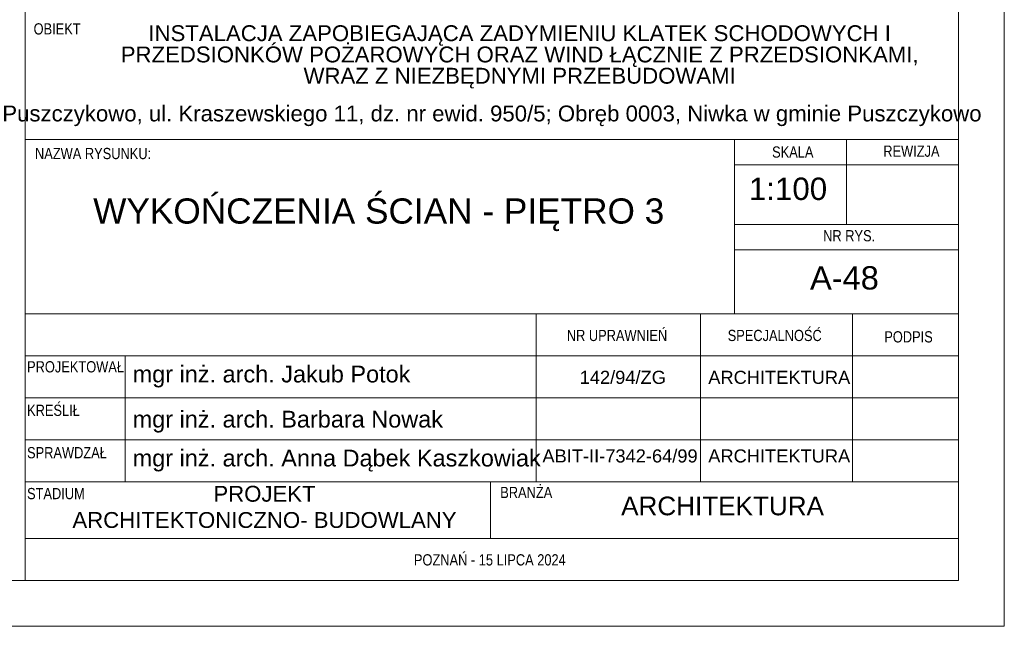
# Paper-space layout 'A-48 WYKOŃCZENIA ŚCIAN - PIĘTRO 3' of a CAD drawing. Header units: millimetres. Extents: x 0 to 500, y 0 to 350.
# Tile 6 of 17: x 394 to 500, y 0 to 65. Entities that reach past the tile are written whole.
import ezdxf

# ---------------------------------------------------------------- set-up
doc = ezdxf.new("R2010")
doc.units = ezdxf.units.MM
doc.header["$MEASUREMENT"] = 0
doc.layers.add('A_Arkusz_Nr_pióra__255', color=7, linetype='Continuous', lineweight=15, true_color=0x242424)
doc.styles.add('STYL_AUTOMATYCZNY_1', font='arial.ttf')
doc.styles.add('STYL_AUTOMATYCZNY_2', font='ARIALN.TTF')

psp = doc.layouts.new('A-48 WYKOŃCZENIA ŚCIAN - PIĘTRO 3')

# ---------------------------------------------------------------- linework, layer by layer
at = {"layer": 'A_Arkusz_Nr_pióra__255', "color": 250, "linetype": 'Continuous', "lineweight": 15, "true_color": 0x242424}
for p, q in [((495.1, 345.1), (495.1, 4.9)), ((395.1, 74.35), (395.1, 4.9)), ((395.1, 52.15), (495.1, 52.15)), ((471.1, 33.46), (471.1, 52.15)), ((483.1, 43.06), (483.1, 52.15)), ((471.1, 49.43), (495.1, 49.43)), ((471.1, 43.06), (495.1, 43.06)), ((471.1, 40.34), (495.1, 40.34)), ((395.1, 33.46), (495.1, 33.46)), ((449.85, 15.46), (449.85, 33.46)), ((467.43, 15.46), (467.43, 33.46)), ((483.75, 15.46), (483.75, 33.46)), ((395.1, 28.96), (495.1, 28.96)), ((405.8, 15.46), (405.8, 28.96)), ((395.1, 24.46), (495.1, 24.46)), ((395.1, 19.96), (495.1, 19.96)), ((405.8, 19.96), (495.1, 19.96)), ((395.1, 15.46), (494.96, 15.46)), ((409.1, 15.46), (495.1, 15.46)), ((444.96, 15.46), (444.96, 9.4)), ((395.1, 9.4), (495.1, 9.4)), ((395.1, 9.4), (495.1, 9.4)), ((495.1, 4.9), (29.9, 4.9))]:
    psp.add_line(p, q, dxfattribs=at)
at = {"layer": 'A_Arkusz_Nr_pióra__255', "color": 250, "linetype": 'Continuous', "lineweight": 15, "true_color": 0x242424, "flags": 128}
psp.add_lwpolyline([(0, 350), (500, 350), (500, 0), (0, 0)], close=True, dxfattribs=at)

# ---------------------------------------------------------------- texts
at = {"layer": 'A_Arkusz_Nr_pióra__255', "color": 250, "linetype": 'Continuous', "lineweight": 15, "true_color": 0x242424}
for s, insert, char_height, attachment_point, style in [('\\A1;{\\pql;\\fArial Narrow|b0|i0|c238|p0;\\W1.000000;OBIEKT}', (395.99, 63.99), 1.2, 4, 'STYL_AUTOMATYCZNY_2'), ('\\A1;{\\pql;\\fArial Narrow|b0|i0|c238|p0;\\W1.000000;NAZWA RYSUNKU:}', (396.14, 50.64), 1.2, 4, 'STYL_AUTOMATYCZNY_2'), ('\\A1;{\\pql;\\fArial Narrow|b0|i0|c238|p0;\\W1.000000;SKALA}', (475.12, 50.8), 1.2, 4, 'STYL_AUTOMATYCZNY_2'), ('\\A1;{\\pql;\\fArial Narrow|b0|i0|c238|p0;\\W1.000000;REWIZJA}', (487.03, 50.89), 1.2, 4, 'STYL_AUTOMATYCZNY_2'), ('\\A1;{\\pql;\\fArial|b0|i0|c238|p0;\\W1.000000;1:100}', (472.63, 46.85), 2.3999, 4, 'STYL_AUTOMATYCZNY_1'), ('\\A1;{\\pqc;\\fArial|b0|i0|c238|p0;\\W1.000000;WYKOŃCZENIA ŚCIAN - PIĘTRO 3}', (432.97, 44.08), 2.7, 5, 'STYL_AUTOMATYCZNY_1'), ('\\A1;{\\pql;\\fArial Narrow|b0|i0|c238|p0;\\W1.000000;NR RYS.}', (480.59, 41.83), 1.2, 4, 'STYL_AUTOMATYCZNY_2'), ('\\A1;{\\pqc;\\fArial|b0|i0|c238|p0;\\W1.000000;A-48}', (482.87, 37.31), 2.5, 5, 'STYL_AUTOMATYCZNY_1'), ('\\A1;{\\pql;\\fArial Narrow|b0|i0|c238|p0;\\W1.000000;NR UPRAWNIEŃ}', (453.12, 31.15), 1.2, 4, 'STYL_AUTOMATYCZNY_2'), ('\\A1;{\\pql;\\fArial Narrow|b0|i0|c238|p0;\\W1.000000;SPECJALNOŚĆ}', (470.36, 31.15), 1.2, 4, 'STYL_AUTOMATYCZNY_2'), ('\\A1;{\\pql;\\fArial Narrow|b0|i0|c238|p0;\\W1.000000;PODPIS}', (487.14, 31), 1.2, 4, 'STYL_AUTOMATYCZNY_2'), ('\\A1;{\\pql;\\fArial Narrow|b0|i0|c238|p0;\\W1.000000;PROJEKTOWAŁ}', (395.29, 27.79), 1.2, 4, 'STYL_AUTOMATYCZNY_2'), ('\\A1;{\\pql;\\fArial|b0|i0|c238|p0;\\W1.000000;mgr inż. arch. Jakub Potok}', (406.6, 26.75), 1.7999, 4, 'STYL_AUTOMATYCZNY_1'), ('\\A1;{\\pql;\\fArial|b0|i0|c238|p0;\\W1.000000;142/94/ZG}', (454.5, 26.66), 1.4, 4, 'STYL_AUTOMATYCZNY_1'), ('\\A1;{\\pql;\\fArial|b0|i0|c238|p0;\\W1.000000;ARCHITEKTURA}', (468.28, 26.66), 1.4, 4, 'STYL_AUTOMATYCZNY_1'), ('\\A1;{\\pql;\\fArial Narrow|b0|i0|c238|p0;\\W1.000000;KREŚLIŁ}', (395.29, 23.13), 1.2, 4, 'STYL_AUTOMATYCZNY_2'), ('\\A1;{\\pql;\\fArial|b0|i0|c238|p0;\\W1.000000;mgr inż. arch. Barbara Nowak}', (406.6, 21.92), 1.7999, 4, 'STYL_AUTOMATYCZNY_1'), ('\\A1;{\\pql;\\fArial Narrow|b0|i0|c238|p0;\\W1.000000;SPRAWDZAŁ}', (395.29, 18.59), 1.2, 4, 'STYL_AUTOMATYCZNY_2'), ('\\A1;{\\pql;\\fArial|b0|i0|c238|p0;\\W1.000000;mgr inż. arch. Anna Dąbek Kaszkowiak }', (406.6, 17.75), 1.7999, 4, 'STYL_AUTOMATYCZNY_1'), ('\\A1;{\\pql;\\fArial|b0|i0|c238|p0;\\W1.000000;ABIT-II-7342-64/99}', (450.51, 18.24), 1.4, 4, 'STYL_AUTOMATYCZNY_1'), ('\\A1;{\\pql;\\fArial|b0|i0|c238|p0;\\W1.000000;ARCHITEKTURA}', (468.28, 18.24), 1.4, 4, 'STYL_AUTOMATYCZNY_1'), ('\\A1;{\\pql;\\fArial Narrow|b0|i0|c238|p0;\\W1.000000;STADIUM}', (395.29, 14.21), 1.2, 4, 'STYL_AUTOMATYCZNY_2'), ('\\A1;{\\pql;\\fArial Narrow|b0|i0|c238|p0;\\W1.000000;BRANŻA}', (445.99, 14.34), 1.2, 4, 'STYL_AUTOMATYCZNY_2'), ('\\A1;{\\pqc;\\fArial|b0|i0|c238|p0;\\W1.000000;ARCHITEKTURA}', (469.81, 12.88), 2, 5, 'STYL_AUTOMATYCZNY_1'), ('\\A1;{\\pql;\\fArial Narrow|b0|i0|c238|p0;\\W1.000000;POZNAŃ - 15 LIPCA 202\\fArial Narrow|b0|i0|c238|p0;\\W1.000000;4}', (436.74, 7.11), 1.19995, 4, 'STYL_AUTOMATYCZNY_2')]:
    psp.add_mtext(s, dxfattribs=dict(at, insert=insert, char_height=char_height, attachment_point=attachment_point, style=style))
at = {"layer": 'A_Arkusz_Nr_pióra__255', "color": 250, "linetype": 'Continuous', "lineweight": 15, "true_color": 0x242424, "char_height": 1.7, "attachment_point": 5, "style": 'STYL_AUTOMATYCZNY_1'}
for s, insert, width, line_spacing_factor in [('\\A1;{\\pqc;\\fArial|b0|i0|c238|p0;\\W1.000000;INSTALACJA ZAPOBIEGAJĄCA ZADYMIENIU KLATEK SCHODOWYCH I PRZEDSIONKÓW POŻAROWYCH ORAZ WIND ŁĄCZNIE Z PRZEDSIONKAMI, WRAZ Z NIEZBĘDNYMI PRZEBUDOWAMI}', (448.07, 61), 92.1354, 0.804067), ('\\A1;{\\pqc;\\fArial|b0|i0|c238|p0;\\W1.000000;Puszczykowo, ul. Kraszewskiego 11, dz. nr ewid. 950/5; Obręb 0003, Niwka w gminie Puszczykowo}', (445.1, 54.68), 100.0009, 0.930913)]:
    psp.add_mtext(s, dxfattribs=dict(at, insert=insert, width=width, line_spacing_factor=line_spacing_factor))
at = {"layer": 'A_Arkusz_Nr_pióra__255', "color": 250, "linetype": 'Continuous', "lineweight": 15, "true_color": 0x242424, "insert": (420.73, 12.78), "char_height": 1.7, "attachment_point": 5, "line_spacing_factor": 0.99104, "style": 'STYL_AUTOMATYCZNY_1'}
psp.add_mtext('\\A1;{\\pqc;\\fArial|b0|i0|c238|p0;\\W1.000000;PROJEKT \\P\\pqc;\\fArial|b0|i0|c238|p0;\\W1.000000;ARCHITEKTONICZNO- BUDOWLANY}', dxfattribs=at)

doc.saveas('drawing.dxf')
